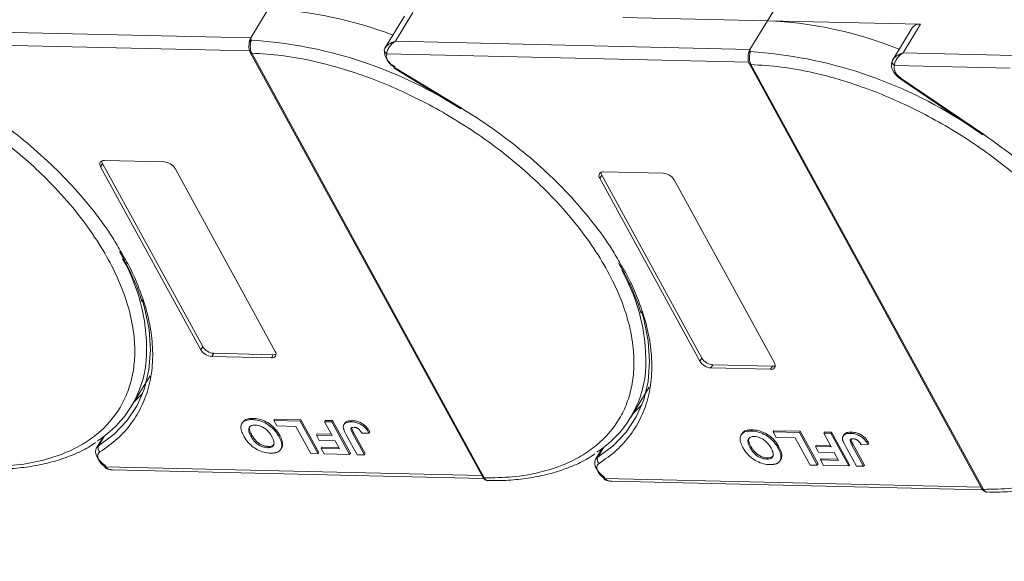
# Model space of a CAD drawing. Header units: millimetres. Extents: x 2205 to 3679, y 833 to 1866.
# Tile 76 of 86: x 3380 to 3475, y 1577 to 1629. Entities that reach past the tile are written whole.
import ezdxf

# ---------------------------------------------------------------- set-up
doc = ezdxf.new("R2010")
doc.units = ezdxf.units.MM
doc.linetypes.add('PHANTOM2', pattern=[31.75, 15.875, -3.175, 3.175, -3.175, 3.175, -3.175])

msp = doc.modelspace()

# ---------------------------------------------------------------- linework, layer by layer
at = {"color": 7, "linetype": 'Continuous', "lineweight": 15}
for p, q in [((3451.803, 1629.282), (3453.484, 1632.044)), ((3403.676, 1630.386), (3401.996, 1627.624)), ((3415.939, 1627.304), (3417.62, 1630.066)), ((3416.806, 1629.721), (3414.938, 1626.65)), ((3437.859, 1629.602), (3451.803, 1629.282)), ((3451.803, 1629.282), (3450.122, 1626.52)), ((3466.574, 1628.943), (3451.803, 1629.282)), ((3401.996, 1627.624), (3373.077, 1628.288)), ((3465.76, 1628.597), (3463.892, 1625.527)), ((3464.893, 1626.181), (3466.574, 1628.943)), ((3401.996, 1627.624), (3402.033, 1627.405)), ((3450.122, 1626.52), (3415.939, 1627.304)), ((3372.25, 1627.062), (3401.886, 1626.382)), ((3401.949, 1626.225), (3424.365, 1585.253)), ((3414.957, 1626.681), (3414.869, 1626.463)), ((3450.122, 1626.52), (3450.16, 1626.301)), ((3475.593, 1625.936), (3464.893, 1626.181)), ((3402.087, 1626.16), (3402.088, 1626.158)), ((3402.088, 1626.158), (3424.504, 1585.186)), ((3415.107, 1626.079), (3450.013, 1625.278)), ((3463.911, 1625.557), (3463.823, 1625.34)), ((3415.817, 1624.71), (3422.243, 1620.8)), ((3415.859, 1624.779), (3422.285, 1620.869)), ((3450.076, 1625.121), (3472.491, 1584.149)), ((3450.214, 1625.056), (3450.215, 1625.054)), ((3450.215, 1625.054), (3472.631, 1584.082)), ((3464.061, 1624.955), (3475.229, 1624.699)), ((3464.656, 1623.661), (3472.577, 1618.275)), ((3472.638, 1618.332), (3464.716, 1623.718)), ((3387.89, 1615.81), (3393.636, 1615.678)), ((3387.516, 1615.196), (3387.703, 1615.503)), ((3397.173, 1597.545), (3387.516, 1615.196)), ((3387.703, 1615.503), (3397.36, 1597.852)), ((3394.699, 1615.031), (3404.356, 1597.38)), ((3435.643, 1614.092), (3435.83, 1614.399)), ((3445.3, 1596.441), (3435.643, 1614.092)), ((3435.83, 1614.399), (3445.486, 1596.748)), ((3436.016, 1614.706), (3441.763, 1614.574)), ((3442.826, 1613.927), (3452.483, 1596.276)), ((3397.36, 1597.852), (3397.173, 1597.545)), ((3398.423, 1597.205), (3398.236, 1596.898)), ((3403.983, 1596.767), (3398.236, 1596.898)), ((3398.423, 1597.205), (3404.169, 1597.073)), ((3404.169, 1597.073), (3403.983, 1596.767)), ((3445.486, 1596.748), (3445.3, 1596.441)), ((3446.55, 1596.101), (3446.363, 1595.794)), ((3452.109, 1595.662), (3446.363, 1595.794)), ((3446.55, 1596.101), (3452.296, 1595.969)), ((3452.296, 1595.969), (3452.109, 1595.662)), ((3390.476, 1592.072), (3392.287, 1595.049)), ((3438.602, 1590.967), (3440.414, 1593.944)), ((3401.215, 1590.558), (3401.14, 1590.436)), ((3402.129, 1590.811), (3402.204, 1590.934)), ((3404.228, 1590.723), (3404.303, 1590.846)), ((3404.228, 1590.723), (3406.761, 1590.665)), ((3404.516, 1590.198), (3404.228, 1590.723)), ((3404.303, 1590.846), (3406.835, 1590.788)), ((3406.357, 1590.155), (3404.516, 1590.198)), ((3407.794, 1587.529), (3406.357, 1590.155)), ((3406.835, 1590.788), (3406.761, 1590.665)), ((3406.761, 1590.665), (3408.485, 1587.513)), ((3406.835, 1590.788), (3408.56, 1587.636)), ((3409.109, 1590.611), (3409.184, 1590.734)), ((3409.109, 1590.611), (3409.8, 1590.595)), ((3409.838, 1589.278), (3409.109, 1590.611)), ((3409.184, 1590.734), (3409.874, 1590.718)), ((3409.874, 1590.718), (3409.8, 1590.595)), ((3409.8, 1590.595), (3411.524, 1587.443)), ((3409.874, 1590.718), (3411.599, 1587.566)), ((3411.047, 1590.454), (3410.973, 1590.331)), ((3411.782, 1590.714), (3411.707, 1590.591)), ((3387.319, 1588.279), (3387.907, 1589.244)), ((3402.011, 1589.207), (3402.086, 1589.33)), ((3404.786, 1589.297), (3404.712, 1589.174)), ((3408.394, 1589.435), (3408.319, 1589.312)), ((3408.606, 1588.787), (3408.319, 1589.312)), ((3408.319, 1589.312), (3409.838, 1589.278)), ((3408.394, 1589.435), (3409.77, 1589.404)), ((3412.261, 1587.426), (3411.174, 1589.413)), ((3411.835, 1589.451), (3411.91, 1589.573)), ((3411.835, 1589.451), (3412.951, 1587.411)), ((3411.91, 1589.573), (3413.026, 1587.533)), ((3412.723, 1589.491), (3413.391, 1589.515)), ((3413.466, 1589.638), (3413.391, 1589.515)), ((3449.342, 1589.454), (3449.267, 1589.331)), ((3450.256, 1589.707), (3450.33, 1589.83)), ((3452.355, 1589.619), (3452.429, 1589.741)), ((3452.355, 1589.619), (3454.887, 1589.561)), ((3452.642, 1589.093), (3452.355, 1589.619)), ((3452.429, 1589.741), (3454.962, 1589.683)), ((3454.962, 1589.683), (3454.887, 1589.561)), ((3454.887, 1589.561), (3456.612, 1586.409)), ((3454.962, 1589.683), (3456.686, 1586.531)), ((3457.236, 1589.507), (3457.31, 1589.629)), ((3457.236, 1589.507), (3457.926, 1589.491)), ((3457.965, 1588.173), (3457.236, 1589.507)), ((3457.31, 1589.629), (3458.001, 1589.614)), ((3458.001, 1589.614), (3457.926, 1589.491)), ((3457.926, 1589.491), (3459.651, 1586.339)), ((3458.001, 1589.614), (3459.725, 1586.462)), ((3459.174, 1589.35), (3459.099, 1589.227)), ((3459.908, 1589.61), (3459.834, 1589.487)), ((3387.759, 1589.133), (3387.115, 1588.074)), ((3387.643, 1589.049), (3387.707, 1589.047)), ((3403.612, 1588.104), (3403.686, 1588.226)), ((3405.064, 1588.5), (3404.989, 1588.377)), ((3410.126, 1588.752), (3408.606, 1588.787)), ((3410.546, 1587.984), (3410.126, 1588.752)), ((3450.138, 1588.103), (3450.213, 1588.226)), ((3454.484, 1589.051), (3452.642, 1589.093)), ((3455.921, 1586.425), (3454.484, 1589.051)), ((3456.52, 1588.331), (3456.446, 1588.208)), ((3456.733, 1587.683), (3456.446, 1588.208)), ((3456.446, 1588.208), (3457.965, 1588.173)), ((3456.52, 1588.331), (3457.896, 1588.299)), ((3460.387, 1586.322), (3459.3, 1588.309)), ((3459.962, 1588.346), (3460.037, 1588.469)), ((3459.962, 1588.346), (3461.078, 1586.306)), ((3460.037, 1588.469), (3461.153, 1586.429)), ((3460.849, 1588.386), (3461.518, 1588.411)), ((3461.593, 1588.534), (3461.518, 1588.411)), ((3404.893, 1587.948), (3404.967, 1588.071)), ((3408.485, 1587.513), (3407.794, 1587.529)), ((3408.56, 1587.636), (3408.485, 1587.513)), ((3408.871, 1588.147), (3408.796, 1588.025)), ((3409.084, 1587.499), (3408.796, 1588.025)), ((3408.796, 1588.025), (3410.546, 1587.984)), ((3408.871, 1588.147), (3410.477, 1588.11)), ((3411.524, 1587.443), (3409.084, 1587.499)), ((3411.599, 1587.566), (3411.524, 1587.443)), ((3412.951, 1587.411), (3412.261, 1587.426)), ((3413.026, 1587.533), (3412.951, 1587.411)), ((3435.886, 1588.029), (3435.241, 1586.97)), ((3435.446, 1587.174), (3436.033, 1588.14)), ((3435.769, 1587.945), (3435.833, 1587.943)), ((3452.913, 1588.193), (3452.838, 1588.07)), ((3453.191, 1587.395), (3453.116, 1587.273)), ((3458.253, 1587.648), (3456.733, 1587.683)), ((3458.673, 1586.88), (3458.253, 1587.648)), ((3451.738, 1586.999), (3451.813, 1587.122)), ((3453.019, 1586.844), (3453.094, 1586.967)), ((3456.612, 1586.409), (3455.921, 1586.425)), ((3456.686, 1586.531), (3456.612, 1586.409)), ((3456.998, 1587.043), (3456.923, 1586.92)), ((3457.21, 1586.395), (3456.923, 1586.92)), ((3456.923, 1586.92), (3458.673, 1586.88)), ((3456.998, 1587.043), (3458.604, 1587.006)), ((3459.651, 1586.339), (3457.21, 1586.395)), ((3459.725, 1586.462), (3459.651, 1586.339)), ((3461.078, 1586.306), (3460.387, 1586.322)), ((3461.153, 1586.429), (3461.078, 1586.306)), ((3424.28, 1585.408), (3387.973, 1586.241)), ((3388.667, 1585.967), (3424.44, 1585.146)), ((3424.504, 1585.186), (3424.505, 1585.184)), ((3472.407, 1584.303), (3436.1, 1585.136)), ((3436.794, 1584.863), (3472.566, 1584.042)), ((3472.631, 1584.082), (3472.632, 1584.08))]:
    msp.add_line(p, q, dxfattribs=at)
at = {"color": 7, "linetype": 'Continuous', "lineweight": 15, "flags": 128}
for points in [[(3415.859, 1624.779), (3415.837, 1624.742), (3415.823, 1624.719), (3415.817, 1624.71), (3415.817, 1624.71)], [(3464.716, 1623.718), (3464.688, 1623.685), (3464.668, 1623.666), (3464.656, 1623.66), (3464.656, 1623.661)], [(3422.285, 1620.869), (3422.263, 1620.832), (3422.249, 1620.809), (3422.244, 1620.8), (3422.243, 1620.8)], [(3472.577, 1618.275), (3472.578, 1618.275), (3472.589, 1618.28), (3472.61, 1618.3), (3472.638, 1618.332)], [(3391.535, 1602.387), (3391.761, 1601.606), (3392.187, 1599.515), (3392.327, 1597.505), (3392.182, 1595.6), (3391.752, 1593.818), (3391.041, 1592.178), (3390.058, 1590.698), (3388.813, 1589.394), (3387.319, 1588.279)], [(3439.662, 1601.283), (3439.888, 1600.502), (3440.313, 1598.41), (3440.454, 1596.401), (3440.308, 1594.495), (3439.878, 1592.713), (3439.168, 1591.074), (3438.185, 1589.594), (3436.94, 1588.29), (3435.446, 1587.174)], [(3390.753, 1592.527), (3390.799, 1592.568), (3391.591, 1593.37)], [(3438.88, 1591.423), (3438.925, 1591.464), (3439.717, 1592.266)], [(3387.115, 1588.074), (3387.146, 1588.121), (3387.319, 1588.279)], [(3388.007, 1586.344), (3387.695, 1586.578), (3387.429, 1586.842), (3387.223, 1587.121), (3387.087, 1587.403), (3387.027, 1587.672), (3387.047, 1587.916), (3387.115, 1588.074)], [(3387.973, 1586.241), (3387.947, 1586.207), (3387.929, 1586.186), (3387.92, 1586.179), (3387.92, 1586.186), (3387.929, 1586.208), (3387.948, 1586.242), (3387.974, 1586.288), (3388.007, 1586.344)], [(3436.134, 1585.239), (3435.822, 1585.474), (3435.556, 1585.737), (3435.35, 1586.017), (3435.213, 1586.298), (3435.154, 1586.568), (3435.174, 1586.811), (3435.241, 1586.97)], [(3435.241, 1586.97), (3435.273, 1587.017), (3435.446, 1587.174)], [(3436.1, 1585.136), (3436.074, 1585.103), (3436.056, 1585.082), (3436.047, 1585.075), (3436.047, 1585.082), (3436.056, 1585.103), (3436.074, 1585.137), (3436.101, 1585.183), (3436.134, 1585.239)]]:
    msp.add_lwpolyline(points, dxfattribs=at)
at = {"color": 7, "linetype": 'Continuous', "lineweight": 15}
for centre, radius, start, end in [((3402.1, 1592.53), 37.889, 68.97091, 87.61491), ((3450.185, 1591.122), 38.194, 67.98449, 87.57254), ((3466.46, 1628.079), 0.871, 82.52877, 143.52648), ((3402.111, 1627.138), 0.278, 106.23049, 154.5199), ((3399.404, 1585.127), 42.36, 60.09182, 86.44113), ((3402.074, 1626.311), 0.152, 213.6444, 275.03728), ((3402.077, 1626.313), 0.155, 214.37766, 274.3082), ((3415.168, 1626.447), 0.299, 148.89078, 176.84469), ((3415.302, 1626.466), 0.433, 180.29447, 243.27622), ((3416.577, 1626.439), 1.705, 177.9781, 247.11934), ((3450.238, 1626.033), 0.278, 106.23049, 154.5199), ((3447.393, 1583.286), 43.103, 56.95033, 86.31967), ((3464.122, 1625.324), 0.299, 148.88767, 176.63251), ((3464.256, 1625.342), 0.433, 180.11929, 243.28633), ((3450.201, 1625.207), 0.152, 213.6444, 275.03728), ((3450.203, 1625.208), 0.155, 214.37766, 274.3082), ((3387.82, 1615.432), 0.384, 79.47957, 217.89689), ((3388.185, 1615.79), 0.561, 182.97477, 210.78742), ((3393.544, 1614.329), 1.352, 31.28833, 86.07738), ((3435.946, 1614.328), 0.384, 79.47957, 217.89689), ((3436.312, 1614.686), 0.561, 182.97477, 210.78742), ((3441.67, 1613.225), 1.352, 31.28833, 86.07738), ((3374.183, 1597.544), 17.77, 356.58108, 29.61611), ((3422.31, 1596.44), 17.77, 356.58108, 29.61611), ((3398.515, 1598.555), 1.352, 211.28833, 266.07738), ((3398.329, 1598.248), 1.352, 211.28833, 266.07738), ((3404.053, 1597.144), 0.384, 259.47957, 37.89689), ((3404.203, 1597.633), 0.561, 266.58142, 294.38722), ((3446.642, 1597.45), 1.352, 211.28833, 266.07738), ((3381.648, 1597.443), 10.318, 302.73279, 354.66622), ((3446.455, 1597.143), 1.352, 211.28833, 266.07738), ((3452.179, 1596.04), 0.384, 259.47957, 37.89689), ((3452.329, 1596.529), 0.561, 266.58142, 294.38722), ((3429.775, 1596.339), 10.318, 302.73279, 354.66622), ((3387.756, 1588.072), 0.483, 154.63164, 231.84459), ((3435.882, 1586.967), 0.483, 154.63164, 231.84459), ((3424.493, 1585.34), 0.155, 214.37766, 274.3082), ((3424.494, 1585.339), 0.155, 214.42362, 274.2689), ((3472.619, 1584.236), 0.155, 214.37766, 274.3082), ((3472.62, 1584.234), 0.155, 214.42362, 274.2689)]:
    msp.add_arc(centre, radius, start, end, dxfattribs=at)
at = {"color": 3, "linetype": 'PHANTOM2', "lineweight": 9, "ltscale": 1.030123}
msp.add_spline([(3378.222, 1690.43), (3388.794, 1656.192), (3365.13, 1611.382), (3375.703, 1577.144)], degree=3, dxfattribs=at)
at = {"color": 7, "linetype": 'Continuous', "lineweight": 15}
for points, knots in [([(3401.838, 1626.992), (3401.839, 1627.063), (3401.84, 1627.154), (3401.856, 1627.239), (3401.86, 1627.257)], [0, 0, 0, 0, 0.789595, 1, 1, 1, 1]), ([(3402.033, 1627.405), (3402.025, 1627.368), (3402.008, 1627.288), (3401.978, 1627.139), (3401.956, 1626.968), (3401.946, 1626.764), (3401.961, 1626.551), (3402.008, 1626.334), (3402.059, 1626.222), (3402.087, 1626.16)], [0, 0, 0, 0, 0.1119973, 0.2448439, 0.3691679, 0.5008987, 0.6875333, 0.8281382, 1, 1, 1, 1]), ([(3414.912, 1626.602), (3414.951, 1626.665), (3415.038, 1626.806), (3415.361, 1627.084), (3415.713, 1627.218), (3415.939, 1627.304)], [0, 0, 0, 0, 0.227063, 0.501587, 1, 1, 1, 1]), ([(3415.939, 1627.304), (3415.822, 1627.223), (3415.587, 1627.059), (3415.315, 1626.728), (3415.133, 1626.374), (3415.116, 1626.173), (3415.107, 1626.079)], [0, 0, 0, 0, 0.251519, 0.501784, 0.765632, 1, 1, 1, 1]), ([(3401.836, 1627.076), (3401.825, 1626.939), (3401.809, 1626.727), (3401.857, 1626.427), (3401.917, 1626.294), (3401.948, 1626.227)], [0, 0, 0, 0, 0.472653, 0.733055, 1, 1, 1, 1]), ([(3450.16, 1626.301), (3450.152, 1626.264), (3450.135, 1626.184), (3450.105, 1626.035), (3450.083, 1625.864), (3450.073, 1625.66), (3450.088, 1625.447), (3450.134, 1625.229), (3450.186, 1625.117), (3450.214, 1625.056)], [0, 0, 0, 0, 0.1119973, 0.2448439, 0.3691679, 0.5008987, 0.6875333, 0.8281382, 1, 1, 1, 1]), ([(3463.865, 1625.478), (3463.905, 1625.542), (3463.992, 1625.682), (3464.315, 1625.961), (3464.666, 1626.095), (3464.893, 1626.181)], [0, 0, 0, 0, 0.227063, 0.501587, 1, 1, 1, 1]), ([(3464.893, 1626.181), (3464.775, 1626.099), (3464.541, 1625.936), (3464.268, 1625.605), (3464.087, 1625.251), (3464.069, 1625.05), (3464.061, 1624.955)], [0, 0, 0, 0, 0.251519, 0.501784, 0.765632, 1, 1, 1, 1]), ([(3402.088, 1626.158), (3403.052, 1626.099), (3405.009, 1625.978), (3408.155, 1625.399), (3411.188, 1624.579), (3414.032, 1623.576), (3416.64, 1622.472), (3419.231, 1621.187), (3422.618, 1619.247), (3425.815, 1617.017), (3428.708, 1614.584), (3430.885, 1612.51), (3432.989, 1610.186), (3434.901, 1607.654), (3436.447, 1605.141), (3437.647, 1602.636), (3438.492, 1600.128), (3438.91, 1597.842), (3438.976, 1595.817), (3438.772, 1594.052), (3438.304, 1592.393), (3437.322, 1590.354), (3435.83, 1588.63), (3433.89, 1587.279), (3432.085, 1586.382), (3429.884, 1585.683), (3427.299, 1585.235), (3425.426, 1585.202), (3424.504, 1585.186)], [0, 0, 0, 0, 0.038862, 0.078912, 0.120068, 0.152227, 0.184382, 0.217215, 0.250043, 0.315618, 0.347778, 0.379932, 0.421093, 0.461142, 0.5, 0.538863, 0.578912, 0.620068, 0.652227, 0.684382, 0.717215, 0.750043, 0.815618, 0.847778, 0.879932, 0.921093, 0.96114, 1, 1, 1, 1]), ([(3449.963, 1625.971), (3449.952, 1625.834), (3449.936, 1625.622), (3449.984, 1625.323), (3450.044, 1625.19), (3450.075, 1625.123)], [0, 0, 0, 0, 0.472653, 0.733055, 1, 1, 1, 1]), ([(3449.965, 1625.887), (3449.966, 1625.959), (3449.967, 1626.049), (3449.983, 1626.135), (3449.986, 1626.153)], [0, 0, 0, 0, 0.789595, 1, 1, 1, 1]), ([(3463.854, 1625.452), (3463.809, 1625.315), (3463.718, 1625.032), (3463.824, 1624.621), (3464.012, 1624.276), (3464.298, 1623.921), (3464.589, 1623.715), (3464.771, 1623.586)], [0, 0, 0, 0, 0.208, 0.427784, 0.580415, 0.736816, 1, 1, 1, 1]), ([(3450.215, 1625.054), (3451.179, 1624.994), (3453.136, 1624.873), (3456.282, 1624.295), (3459.315, 1623.475), (3462.158, 1622.472), (3464.767, 1621.367), (3467.357, 1620.082), (3470.744, 1618.142), (3473.942, 1615.912), (3476.834, 1613.48), (3479.012, 1611.406), (3481.116, 1609.082), (3483.028, 1606.55), (3484.574, 1604.036), (3485.773, 1601.531), (3486.619, 1599.024), (3487.036, 1596.738), (3487.102, 1594.713), (3486.899, 1592.947), (3486.431, 1591.288), (3485.449, 1589.25), (3483.956, 1587.526), (3482.017, 1586.174), (3480.212, 1585.278), (3478.01, 1584.578), (3475.426, 1584.131), (3473.553, 1584.098), (3472.631, 1584.082)], [0, 0, 0, 0, 0.038862, 0.078912, 0.1200677, 0.1522272, 0.1843815, 0.2172151, 0.2500433, 0.3156185, 0.347778, 0.3799323, 0.4210926, 0.4611415, 0.5, 0.5388632, 0.578912, 0.6200677, 0.6522272, 0.6843815, 0.7172151, 0.7500433, 0.8156185, 0.847778, 0.8799323, 0.9210926, 0.9611404, 1, 1, 1, 1]), ([(3464.716, 1623.718), (3464.597, 1623.81), (3464.349, 1624), (3464.101, 1624.347), (3463.984, 1624.689), (3464.036, 1624.868), (3464.061, 1624.955)], [0, 0, 0, 0, 0.241864, 0.5, 0.758136, 1, 1, 1, 1]), ([(3369.695, 1622.982), (3370.164, 1622.751), (3371.494, 1622.068), (3374.491, 1620.351), (3377.688, 1618.121), (3380.581, 1615.689), (3382.758, 1613.615), (3384.862, 1611.29), (3386.774, 1608.758), (3388.32, 1606.245), (3389.52, 1603.74), (3390.365, 1601.232), (3390.783, 1598.947), (3390.849, 1596.921), (3390.645, 1595.156), (3390.177, 1593.497), (3389.195, 1591.459), (3387.703, 1589.734), (3385.763, 1588.383), (3383.958, 1587.487), (3381.757, 1586.787), (3379.172, 1586.34), (3377.3, 1586.306), (3376.377, 1586.29)], [0.1995029, 0.1995029, 0.1995029, 0.1995029, 0.2172151, 0.2500433, 0.3156185, 0.347778, 0.3799323, 0.4210926, 0.4611415, 0.5, 0.5388632, 0.578912, 0.6200677, 0.6522272, 0.6843815, 0.7172151, 0.7500433, 0.8156185, 0.847778, 0.8799323, 0.9210926, 0.9611404, 1, 1, 1, 1]), ([(3374.159, 1621.973), (3375.134, 1621.354), (3377.084, 1620.117), (3379.843, 1618.02), (3382.44, 1615.768), (3384.826, 1613.369), (3386.925, 1610.883), (3388.506, 1608.718), (3389.25, 1607.394), (3389.518, 1606.917)], [0, 0, 0, 0, 0.149567, 0.299144, 0.452293, 0.606501, 0.760709, 0.913858, 1, 1, 1, 1]), ([(3422.285, 1620.869), (3423.261, 1620.25), (3425.211, 1619.012), (3427.97, 1616.915), (3430.567, 1614.664), (3432.953, 1612.265), (3435.052, 1609.779), (3436.632, 1607.614), (3437.377, 1606.29), (3437.645, 1605.813)], [0, 0, 0, 0, 0.149567, 0.299144, 0.452293, 0.606501, 0.760709, 0.913858, 1, 1, 1, 1]), ([(3485.783, 1604.687), (3485.116, 1605.788), (3483.676, 1608.165), (3480.603, 1611.723), (3476.902, 1615.25), (3474.052, 1617.31), (3472.638, 1618.332)], [0, 0, 0, 0, 0.2241567, 0.4840874, 0.7440182, 1, 1, 1, 1]), ([(3389.518, 1606.917), (3389.728, 1606.566), (3390.434, 1605.388), (3391.293, 1603.391), (3392.089, 1600.966), (3392.514, 1598.601), (3392.583, 1596.324), (3392.271, 1594.17), (3391.586, 1592.193), (3390.541, 1590.441), (3389.191, 1588.909), (3388.035, 1588.098), (3387.457, 1587.692)], [0, 0, 0, 0, 0.044474, 0.14937, 0.254252, 0.359148, 0.466545, 0.574685, 0.682825, 0.790222, 0.895108, 1, 1, 1, 1]), ([(3389.346, 1607.004), (3389.575, 1606.604), (3390.137, 1605.62), (3390.829, 1604.064), (3391.315, 1602.856), (3391.479, 1602.243), (3391.493, 1602.191)], [0, 0, 0, 0, 0.246456, 0.605605, 0.966644, 1, 1, 1, 1]), ([(3437.645, 1605.813), (3437.855, 1605.462), (3438.561, 1604.284), (3439.42, 1602.287), (3440.215, 1599.862), (3440.641, 1597.497), (3440.709, 1595.219), (3440.398, 1593.066), (3439.713, 1591.088), (3438.668, 1589.337), (3437.318, 1587.804), (3436.162, 1586.993), (3435.584, 1586.588)], [0, 0, 0, 0, 0.044474, 0.14937, 0.254252, 0.359148, 0.466545, 0.574685, 0.682825, 0.790222, 0.895108, 1, 1, 1, 1]), ([(3437.472, 1605.9), (3437.701, 1605.499), (3438.264, 1604.516), (3438.956, 1602.96), (3439.441, 1601.752), (3439.606, 1601.139), (3439.619, 1601.087)], [0, 0, 0, 0, 0.246456, 0.605605, 0.966644, 1, 1, 1, 1]), ([(3401.312, 1589.238), (3401.269, 1589.322), (3401.137, 1589.576), (3401.019, 1589.977), (3401.072, 1590.388), (3401.323, 1590.672), (3401.705, 1590.804), (3402.001, 1590.809), (3402.129, 1590.811)], [0, 0, 0, 0, 0.101888, 0.307343, 0.492963, 0.678647, 0.860791, 1, 1, 1, 1]), ([(3401.229, 1590.548), (3401.286, 1590.63), (3401.413, 1590.812), (3401.782, 1590.925), (3402.076, 1590.931), (3402.204, 1590.934)], [0, 0, 0, 0, 0.315977, 0.703684, 1, 1, 1, 1]), ([(3402.011, 1589.207), (3401.968, 1589.291), (3401.847, 1589.528), (3401.768, 1589.855), (3401.871, 1590.114), (3402.063, 1590.252), (3402.271, 1590.286), (3402.395, 1590.286), (3402.418, 1590.286)], [0, 0, 0, 0, 0.15859, 0.447239, 0.620381, 0.793575, 0.961295, 1, 1, 1, 1]), ([(3402.086, 1589.33), (3402.043, 1589.413), (3401.924, 1589.649), (3401.834, 1589.966), (3401.92, 1590.129), (3401.947, 1590.182)], [0, 0, 0, 0, 0.271027, 0.764321, 1, 1, 1, 1]), ([(3402.129, 1590.811), (3402.226, 1590.806), (3402.521, 1590.791), (3403.061, 1590.66), (3403.676, 1590.341), (3404.226, 1589.887), (3404.536, 1589.483), (3404.68, 1589.23), (3404.712, 1589.174)], [0, 0, 0, 0, 0.102171, 0.30922, 0.51365, 0.692275, 0.932413, 1, 1, 1, 1]), ([(3402.204, 1590.934), (3402.301, 1590.929), (3402.596, 1590.914), (3403.136, 1590.783), (3403.751, 1590.464), (3404.301, 1590.01), (3404.611, 1589.606), (3404.755, 1589.353), (3404.786, 1589.297)], [0, 0, 0, 0, 0.102171, 0.30922, 0.51365, 0.692275, 0.932413, 1, 1, 1, 1]), ([(3402.418, 1590.286), (3402.518, 1590.278), (3402.718, 1590.262), (3403.054, 1590.141), (3403.39, 1589.946), (3403.739, 1589.631), (3403.926, 1589.358), (3404.022, 1589.187), (3404.032, 1589.169)], [0, 0, 0, 0, 0.15971, 0.320429, 0.491074, 0.67705, 0.96629, 1, 1, 1, 1]), ([(3410.924, 1590.011), (3410.92, 1590.088), (3410.912, 1590.243), (3411.026, 1590.429), (3411.274, 1590.578), (3411.544, 1590.586), (3411.707, 1590.591)], [0, 0, 0, 0, 0.20646, 0.413515, 0.645211, 1, 1, 1, 1]), ([(3411.059, 1590.447), (3411.074, 1590.478), (3411.122, 1590.578), (3411.355, 1590.698), (3411.621, 1590.708), (3411.782, 1590.714)], [0, 0, 0, 0, 0.148382, 0.484821, 1, 1, 1, 1]), ([(3411.707, 1590.591), (3411.805, 1590.586), (3412.028, 1590.572), (3412.408, 1590.463), (3412.778, 1590.252), (3413.136, 1589.928), (3413.291, 1589.678), (3413.391, 1589.515)], [0, 0, 0, 0, 0.155292, 0.353145, 0.543243, 0.704067, 1, 1, 1, 1]), ([(3411.782, 1590.714), (3411.88, 1590.708), (3412.103, 1590.695), (3412.483, 1590.586), (3412.853, 1590.375), (3413.211, 1590.051), (3413.366, 1589.8), (3413.466, 1589.638)], [0, 0, 0, 0, 0.155292, 0.353145, 0.543243, 0.704067, 1, 1, 1, 1]), ([(3403.908, 1587.578), (3403.81, 1587.583), (3403.515, 1587.598), (3402.978, 1587.732), (3402.366, 1588.049), (3401.815, 1588.502), (3401.496, 1588.915), (3401.348, 1589.176), (3401.312, 1589.238)], [0, 0, 0, 0, 0.101398, 0.306996, 0.506144, 0.685262, 0.924557, 1, 1, 1, 1]), ([(3403.612, 1588.104), (3403.512, 1588.111), (3403.312, 1588.126), (3402.978, 1588.239), (3402.656, 1588.426), (3402.325, 1588.72), (3402.133, 1588.992), (3402.031, 1589.172), (3402.011, 1589.207)], [0, 0, 0, 0, 0.160292, 0.321922, 0.490761, 0.657569, 0.933883, 1, 1, 1, 1]), ([(3403.686, 1588.226), (3403.587, 1588.234), (3403.387, 1588.249), (3403.053, 1588.362), (3402.73, 1588.548), (3402.4, 1588.843), (3402.207, 1589.115), (3402.105, 1589.295), (3402.086, 1589.33)], [0, 0, 0, 0, 0.160292, 0.321922, 0.490761, 0.657569, 0.933883, 1, 1, 1, 1]), ([(3404.032, 1589.169), (3404.075, 1589.085), (3404.185, 1588.873), (3404.265, 1588.574), (3404.203, 1588.317), (3404.034, 1588.162), (3403.814, 1588.105), (3403.663, 1588.104), (3403.612, 1588.104)], [0, 0, 0, 0, 0.1586166, 0.4008637, 0.5730594, 0.7454856, 0.9129852, 1, 1, 1, 1]), ([(3404.712, 1589.174), (3404.734, 1589.132), (3404.78, 1589.048), (3404.84, 1588.918), (3404.896, 1588.784), (3404.942, 1588.646), (3404.977, 1588.509), (3404.985, 1588.421), (3404.989, 1588.377)], [0, 0, 0, 0, 0.15395, 0.308181, 0.478699, 0.649961, 0.824203, 1, 1, 1, 1]), ([(3404.786, 1589.297), (3404.809, 1589.255), (3404.854, 1589.171), (3404.915, 1589.041), (3404.971, 1588.907), (3405.017, 1588.769), (3405.052, 1588.632), (3405.06, 1588.544), (3405.064, 1588.5)], [0, 0, 0, 0, 0.15395, 0.308181, 0.478699, 0.649961, 0.824203, 1, 1, 1, 1]), ([(3411.174, 1589.413), (3411.151, 1589.455), (3411.106, 1589.539), (3411.05, 1589.652), (3411.006, 1589.752), (3410.973, 1589.839), (3410.941, 1589.926), (3410.93, 1589.983), (3410.924, 1590.011)], [0, 0, 0, 0, 0.2082698, 0.416707, 0.5614806, 0.7065734, 0.8528245, 1, 1, 1, 1]), ([(3411.835, 1589.451), (3411.791, 1589.535), (3411.715, 1589.68), (3411.654, 1589.855), (3411.657, 1589.967), (3411.709, 1590.026), (3411.806, 1590.064), (3411.895, 1590.066), (3411.95, 1590.067)], [0, 0, 0, 0, 0.292027, 0.504854, 0.613905, 0.723685, 0.829816, 1, 1, 1, 1]), ([(3411.74, 1589.982), (3411.74, 1589.975), (3411.747, 1589.849), (3411.831, 1589.707), (3411.91, 1589.573)], [0, 0, 0, 0, 0.057952, 1, 1, 1, 1]), ([(3411.95, 1590.067), (3411.98, 1590.065), (3412.042, 1590.062), (3412.132, 1590.04), (3412.215, 1590.01), (3412.285, 1589.974), (3412.353, 1589.933), (3412.394, 1589.901), (3412.415, 1589.885)], [0, 0, 0, 0, 0.202387, 0.410907, 0.557829, 0.709472, 0.853224, 1, 1, 1, 1]), ([(3412.415, 1589.885), (3412.441, 1589.861), (3412.494, 1589.813), (3412.554, 1589.741), (3412.604, 1589.675), (3412.646, 1589.614), (3412.686, 1589.552), (3412.71, 1589.511), (3412.723, 1589.491)], [0, 0, 0, 0, 0.1938055, 0.3931273, 0.5440688, 0.6954121, 0.8476129, 1, 1, 1, 1]), ([(3449.439, 1588.134), (3449.395, 1588.218), (3449.264, 1588.471), (3449.145, 1588.872), (3449.198, 1589.283), (3449.449, 1589.568), (3449.831, 1589.7), (3450.127, 1589.705), (3450.256, 1589.707)], [0, 0, 0, 0, 0.101888, 0.307343, 0.492963, 0.678647, 0.860791, 1, 1, 1, 1]), ([(3449.356, 1589.444), (3449.413, 1589.526), (3449.54, 1589.708), (3449.908, 1589.821), (3450.203, 1589.827), (3450.33, 1589.83)], [0, 0, 0, 0, 0.315977, 0.703684, 1, 1, 1, 1]), ([(3450.138, 1588.103), (3450.095, 1588.187), (3449.974, 1588.423), (3449.894, 1588.75), (3449.998, 1589.009), (3450.19, 1589.148), (3450.398, 1589.182), (3450.521, 1589.181), (3450.544, 1589.181)], [0, 0, 0, 0, 0.15859, 0.447239, 0.620381, 0.793575, 0.961295, 1, 1, 1, 1]), ([(3450.256, 1589.707), (3450.353, 1589.702), (3450.648, 1589.687), (3451.188, 1589.556), (3451.803, 1589.237), (3452.353, 1588.783), (3452.663, 1588.379), (3452.807, 1588.126), (3452.838, 1588.07)], [0, 0, 0, 0, 0.102171, 0.30922, 0.51365, 0.692275, 0.932413, 1, 1, 1, 1]), ([(3450.33, 1589.83), (3450.428, 1589.825), (3450.722, 1589.809), (3451.262, 1589.678), (3451.877, 1589.36), (3452.428, 1588.905), (3452.737, 1588.502), (3452.881, 1588.249), (3452.913, 1588.193)], [0, 0, 0, 0, 0.102171, 0.30922, 0.51365, 0.692275, 0.932413, 1, 1, 1, 1]), ([(3450.544, 1589.181), (3450.644, 1589.173), (3450.845, 1589.157), (3451.181, 1589.037), (3451.517, 1588.842), (3451.866, 1588.527), (3452.053, 1588.254), (3452.149, 1588.083), (3452.159, 1588.065)], [0, 0, 0, 0, 0.15971, 0.320429, 0.491074, 0.67705, 0.96629, 1, 1, 1, 1]), ([(3459.051, 1588.906), (3459.047, 1588.984), (3459.039, 1589.139), (3459.152, 1589.325), (3459.401, 1589.474), (3459.671, 1589.482), (3459.834, 1589.487)], [0, 0, 0, 0, 0.20646, 0.413515, 0.645211, 1, 1, 1, 1]), ([(3459.185, 1589.343), (3459.2, 1589.374), (3459.249, 1589.474), (3459.481, 1589.594), (3459.747, 1589.604), (3459.908, 1589.61)], [0, 0, 0, 0, 0.148382, 0.484821, 1, 1, 1, 1]), ([(3459.834, 1589.487), (3459.932, 1589.481), (3460.155, 1589.468), (3460.535, 1589.359), (3460.905, 1589.148), (3461.263, 1588.824), (3461.418, 1588.573), (3461.518, 1588.411)], [0, 0, 0, 0, 0.155292, 0.353145, 0.543243, 0.704067, 1, 1, 1, 1]), ([(3459.908, 1589.61), (3460.006, 1589.604), (3460.229, 1589.591), (3460.609, 1589.482), (3460.98, 1589.271), (3461.337, 1588.947), (3461.492, 1588.696), (3461.593, 1588.534)], [0, 0, 0, 0, 0.155292, 0.353145, 0.543243, 0.704067, 1, 1, 1, 1]), ([(3376.721, 1586.042), (3377.062, 1586.034), (3378.076, 1586.01), (3379.68, 1586.131), (3381.523, 1586.398), (3383.266, 1586.823), (3384.891, 1587.411), (3386.156, 1588.002), (3386.816, 1588.454), (3387.032, 1588.602)], [0, 0, 0, 0, 0.083579, 0.248214, 0.413815, 0.580411, 0.748174, 0.91744, 1, 1, 1, 1]), ([(3404.255, 1588.448), (3404.207, 1588.392), (3404.112, 1588.281), (3403.889, 1588.229), (3403.738, 1588.227), (3403.686, 1588.226)], [0, 0, 0, 0, 0.398189, 0.794249, 1, 1, 1, 1]), ([(3404.989, 1588.377), (3404.988, 1588.302), (3404.984, 1588.153), (3404.891, 1587.912), (3404.749, 1587.757), (3404.613, 1587.692), (3404.597, 1587.685)], [0, 0, 0, 0, 0.250896, 0.502166, 0.940512, 1, 1, 1, 1]), ([(3405.064, 1588.5), (3405.061, 1588.426), (3405.053, 1588.28), (3405.022, 1588.131), (3404.968, 1588.079), (3404.963, 1588.074)], [0, 0, 0, 0, 0.478395, 0.957504, 1, 1, 1, 1]), ([(3450.213, 1588.226), (3450.17, 1588.309), (3450.051, 1588.545), (3449.961, 1588.862), (3450.046, 1589.025), (3450.074, 1589.078)], [0, 0, 0, 0, 0.271027, 0.764321, 1, 1, 1, 1]), ([(3451.813, 1587.122), (3451.713, 1587.13), (3451.514, 1587.145), (3451.18, 1587.258), (3450.857, 1587.444), (3450.527, 1587.739), (3450.334, 1588.011), (3450.232, 1588.191), (3450.213, 1588.226)], [0, 0, 0, 0, 0.160292, 0.321922, 0.490761, 0.657569, 0.933883, 1, 1, 1, 1]), ([(3459.3, 1588.309), (3459.278, 1588.351), (3459.233, 1588.435), (3459.177, 1588.548), (3459.132, 1588.648), (3459.099, 1588.735), (3459.068, 1588.822), (3459.057, 1588.878), (3459.051, 1588.906)], [0, 0, 0, 0, 0.2082698, 0.416707, 0.5614806, 0.7065734, 0.8528245, 1, 1, 1, 1]), ([(3459.962, 1588.346), (3459.918, 1588.43), (3459.842, 1588.576), (3459.781, 1588.751), (3459.784, 1588.862), (3459.836, 1588.921), (3459.932, 1588.96), (3460.022, 1588.962), (3460.077, 1588.963)], [0, 0, 0, 0, 0.292027, 0.504854, 0.613905, 0.723685, 0.829816, 1, 1, 1, 1]), ([(3459.867, 1588.878), (3459.867, 1588.87), (3459.874, 1588.745), (3459.958, 1588.603), (3460.037, 1588.469)], [0, 0, 0, 0, 0.057952, 1, 1, 1, 1]), ([(3460.077, 1588.963), (3460.107, 1588.961), (3460.168, 1588.958), (3460.259, 1588.936), (3460.341, 1588.906), (3460.412, 1588.87), (3460.48, 1588.828), (3460.521, 1588.797), (3460.541, 1588.781)], [0, 0, 0, 0, 0.202387, 0.410907, 0.557829, 0.709472, 0.853224, 1, 1, 1, 1]), ([(3460.541, 1588.781), (3460.568, 1588.757), (3460.621, 1588.709), (3460.68, 1588.637), (3460.731, 1588.57), (3460.773, 1588.509), (3460.812, 1588.448), (3460.837, 1588.407), (3460.849, 1588.386)], [0, 0, 0, 0, 0.1938055, 0.3931273, 0.5440688, 0.6954121, 0.8476129, 1, 1, 1, 1]), ([(3387.457, 1587.692), (3387.403, 1587.648), (3387.293, 1587.56), (3387.228, 1587.36), (3387.239, 1587.127), (3387.316, 1586.96), (3387.354, 1586.877)], [0, 0, 0, 0, 0.245513, 0.5, 0.754487, 1, 1, 1, 1]), ([(3404.597, 1587.685), (3404.561, 1587.67), (3404.489, 1587.64), (3404.373, 1587.613), (3404.259, 1587.594), (3404.146, 1587.582), (3404.03, 1587.577), (3403.948, 1587.578), (3403.908, 1587.578)], [0, 0, 0, 0, 0.185429, 0.37219, 0.527708, 0.683877, 0.841678, 1, 1, 1, 1]), ([(3424.847, 1584.938), (3425.189, 1584.93), (3426.203, 1584.906), (3427.807, 1585.027), (3429.65, 1585.294), (3431.393, 1585.719), (3433.017, 1586.306), (3434.283, 1586.898), (3434.943, 1587.349), (3435.159, 1587.497)], [0, 0, 0, 0, 0.083579, 0.248214, 0.413815, 0.580411, 0.748174, 0.91744, 1, 1, 1, 1]), ([(3452.034, 1586.474), (3451.937, 1586.479), (3451.642, 1586.494), (3451.105, 1586.628), (3450.493, 1586.945), (3449.942, 1587.398), (3449.623, 1587.81), (3449.474, 1588.071), (3449.439, 1588.134)], [0, 0, 0, 0, 0.101398, 0.306996, 0.506144, 0.685262, 0.924557, 1, 1, 1, 1]), ([(3451.738, 1586.999), (3451.639, 1587.007), (3451.439, 1587.022), (3451.105, 1587.135), (3450.782, 1587.321), (3450.452, 1587.616), (3450.259, 1587.888), (3450.157, 1588.068), (3450.138, 1588.103)], [0, 0, 0, 0, 0.160292, 0.321922, 0.490761, 0.657569, 0.933883, 1, 1, 1, 1]), ([(3452.159, 1588.065), (3452.202, 1587.981), (3452.311, 1587.769), (3452.391, 1587.469), (3452.33, 1587.213), (3452.16, 1587.058), (3451.941, 1587.001), (3451.79, 1587), (3451.738, 1586.999)], [0, 0, 0, 0, 0.1586166, 0.4008637, 0.5730594, 0.7454856, 0.9129852, 1, 1, 1, 1]), ([(3452.381, 1587.344), (3452.333, 1587.288), (3452.238, 1587.177), (3452.015, 1587.124), (3451.864, 1587.123), (3451.813, 1587.122)], [0, 0, 0, 0, 0.398189, 0.794249, 1, 1, 1, 1]), ([(3453.116, 1587.273), (3453.114, 1587.198), (3453.111, 1587.049), (3453.018, 1586.808), (3452.875, 1586.653), (3452.74, 1586.588), (3452.723, 1586.58)], [0, 0, 0, 0, 0.250896, 0.502166, 0.940512, 1, 1, 1, 1]), ([(3452.838, 1588.07), (3452.861, 1588.028), (3452.906, 1587.944), (3452.967, 1587.814), (3453.023, 1587.68), (3453.069, 1587.542), (3453.104, 1587.405), (3453.112, 1587.317), (3453.116, 1587.273)], [0, 0, 0, 0, 0.15395, 0.308181, 0.478699, 0.649961, 0.824203, 1, 1, 1, 1]), ([(3452.913, 1588.193), (3452.936, 1588.151), (3452.981, 1588.067), (3453.042, 1587.937), (3453.098, 1587.802), (3453.144, 1587.665), (3453.179, 1587.527), (3453.187, 1587.44), (3453.191, 1587.395)], [0, 0, 0, 0, 0.15395, 0.308181, 0.478699, 0.649961, 0.824203, 1, 1, 1, 1]), ([(3453.191, 1587.395), (3453.187, 1587.322), (3453.18, 1587.176), (3453.149, 1587.027), (3453.094, 1586.974), (3453.09, 1586.97)], [0, 0, 0, 0, 0.478395, 0.957504, 1, 1, 1, 1]), ([(3435.584, 1586.588), (3435.53, 1586.544), (3435.42, 1586.455), (3435.354, 1586.255), (3435.365, 1586.023), (3435.443, 1585.855), (3435.481, 1585.773)], [0, 0, 0, 0, 0.245513, 0.5, 0.754487, 1, 1, 1, 1]), ([(3452.723, 1586.58), (3452.688, 1586.566), (3452.615, 1586.536), (3452.5, 1586.509), (3452.386, 1586.489), (3452.273, 1586.478), (3452.156, 1586.472), (3452.075, 1586.473), (3452.034, 1586.474)], [0, 0, 0, 0, 0.185429, 0.37219, 0.527708, 0.683877, 0.841678, 1, 1, 1, 1]), ([(3472.974, 1583.834), (3473.316, 1583.826), (3474.33, 1583.802), (3475.933, 1583.922), (3477.776, 1584.189), (3479.519, 1584.615), (3481.144, 1585.202), (3482.41, 1585.793), (3483.069, 1586.245), (3483.286, 1586.393)], [0, 0, 0, 0, 0.083579, 0.248214, 0.413815, 0.580411, 0.748174, 0.91744, 1, 1, 1, 1]), ([(3387.919, 1586.179), (3388.044, 1586.115), (3388.28, 1585.994), (3388.543, 1585.976), (3388.666, 1585.967)], [0, 0, 0, 0, 0.529898, 1, 1, 1, 1]), ([(3387.973, 1586.241), (3388.075, 1586.163), (3388.28, 1586.004), (3388.538, 1585.984), (3388.668, 1585.973)], [0, 0, 0, 0, 0.493587, 1, 1, 1, 1]), ([(3424.386, 1585.222), (3424.41, 1585.185), (3424.464, 1585.1), (3424.581, 1585.004), (3424.718, 1584.934), (3424.81, 1584.925), (3424.857, 1584.92)], [0, 0, 0, 0, 0.201167, 0.464796, 0.732527, 1, 1, 1, 1]), ([(3424.505, 1585.184), (3424.539, 1585.132), (3424.601, 1585.037), (3424.72, 1584.944), (3424.801, 1584.931), (3424.846, 1584.923)], [0, 0, 0, 0, 0.35488, 0.645234, 1, 1, 1, 1]), ([(3436.046, 1585.075), (3436.171, 1585.011), (3436.407, 1584.89), (3436.669, 1584.871), (3436.793, 1584.863)], [0, 0, 0, 0, 0.529898, 1, 1, 1, 1]), ([(3436.1, 1585.136), (3436.201, 1585.058), (3436.407, 1584.9), (3436.664, 1584.879), (3436.795, 1584.869)], [0, 0, 0, 0, 0.493587, 1, 1, 1, 1]), ([(3472.492, 1584.147), (3472.522, 1584.1), (3472.583, 1584.004), (3472.707, 1583.9), (3472.844, 1583.83), (3472.937, 1583.82), (3472.983, 1583.816)], [0, 0, 0, 0, 0.242484, 0.492478, 0.746362, 1, 1, 1, 1]), ([(3472.632, 1584.08), (3472.666, 1584.027), (3472.728, 1583.932), (3472.847, 1583.84), (3472.928, 1583.826), (3472.973, 1583.819)], [0, 0, 0, 0, 0.35488, 0.645234, 1, 1, 1, 1])]:
    msp.add_open_spline(points, degree=3, knots=knots, dxfattribs=at)
for points in [[(3401.86, 1627.257), (3401.876, 1627.326), (3401.908, 1627.462), (3401.966, 1627.57), (3401.996, 1627.624)], [(3449.986, 1626.153), (3450.003, 1626.221), (3450.035, 1626.358), (3450.093, 1626.466), (3450.122, 1626.52)], [(3415.107, 1626.079), (3415.08, 1625.986), (3415.025, 1625.802), (3415.127, 1625.57), (3415.178, 1625.454)], [(3415.178, 1625.454), (3415.261, 1625.329), (3415.428, 1625.078), (3415.715, 1624.878), (3415.859, 1624.779)], [(3387.354, 1586.877), (3387.43, 1586.761), (3387.583, 1586.528), (3387.843, 1586.336), (3387.973, 1586.241)], [(3435.481, 1585.773), (3435.557, 1585.657), (3435.709, 1585.424), (3435.97, 1585.232), (3436.1, 1585.136)]]:
    msp.add_open_spline(points, degree=3, dxfattribs=at)

doc.saveas('drawing.dxf')
